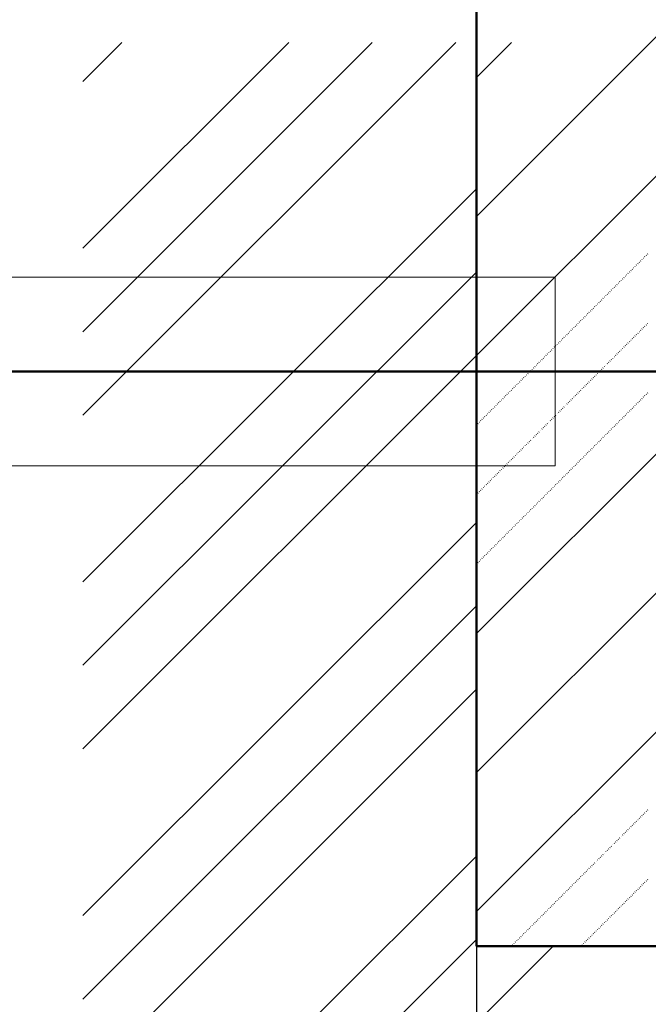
# Model space of a CAD drawing. Header units: millimetres. Extents: x 0 to 1260, y 0 to 297.
# Tile 51 of 104: x 248 to 256, y 111 to 124. Entities that reach past the tile are written whole.
import ezdxf

# ---------------------------------------------------------------- set-up
doc = ezdxf.new("R2010")
doc.units = ezdxf.units.MM
for name, pattern in [('K5LT32802', [0]), ('K5LT32806', [0]), ('K5LT_BASIC', [0]), ('K5LT_THIN', [0]), ('K5LT_THIN_INCLUDED_TO_HATCHING', [0])]:
    doc.linetypes.add(name, pattern=pattern)
doc.layers.add('Системный слой', color=7, linetype='Continuous')
doc.styles.add('KDIMTEXTSTYLE', font='GOST_AU.SHX', dxfattribs={"width": 0.96, "oblique": 15, "height": 5})
doc.dimstyles.new('KDIMSTYLE (0.01)', dxfattribs={"dimtxt": 5, "dimasz": 1, "dimexe": 2, "dimexo": 0, "dimgap": 1, "dimtad": 1, "dimlfac": 100, "dimtxsty": 'KDIMTEXTSTYLE', "dimsah": 1, "dimcen": 0, "dimdle": 1, "dimadec": 0, "dimazin": 0, "dimtfac": 0.667, "dimtmove": 0, "dimatfit": 3, "dimfxl": 1, "dimtvp": 1, "dimtolj": 1, "dimtzin": 0, "dimarcsym": 0})

# ---------------------------------------------------------------- blocks, each defined once
blk = doc.blocks.new('KDIMARROW_03')
at = {"layer": 'Системный слой', "color": 0, "linetype": 'K5LT_THIN', "lineweight": 18}
for p, q in [((-1.061, -1.061), (1.061, 1.061)), ((0, 0), (-1, 0)), ((0, 0), (2, 0))]:
    blk.add_line(p, q, dxfattribs=at)
blk = doc.blocks.new('U90')
at = {"layer": 'Системный слой', "color": 7, "linetype": 'K5LT32802', "lineweight": 9}
for p, q in [((253.886, 119.375), (270.267, 135.756)), ((253.886, 121.143), (268.499, 135.756)), ((253.886, 115.84), (273.802, 135.756)), ((253.886, 114.072), (273.886, 134.072)), ((253.886, 112.304), (273.886, 132.304)), ((253.886, 122.911), (254.331, 123.356))]:
    blk.add_line(p, q, dxfattribs=at)
at = {"layer": 'Системный слой', "color": 7, "linetype": 'K5LT32806', "lineweight": 18}
for p, q in [((255.971, 120.576), (255.975, 120.58)), ((255.989, 120.594), (255.993, 120.598)), ((256.007, 120.612), (256.01, 120.615)), ((256.024, 120.629), (256.028, 120.633)), ((256.042, 120.647), (256.046, 120.651)), ((256.06, 120.665), (256.063, 120.668)), ((255.83, 120.435), (255.834, 120.438)), ((255.848, 120.453), (255.851, 120.456)), ((255.865, 120.47), (255.869, 120.474)), ((255.883, 120.488), (255.887, 120.492)), ((255.901, 120.506), (255.904, 120.509)), ((255.918, 120.523), (255.922, 120.527)), ((255.936, 120.541), (255.94, 120.545)), ((255.954, 120.559), (255.957, 120.562)), ((255.706, 120.311), (255.71, 120.315)), ((255.724, 120.329), (255.727, 120.332)), ((255.742, 120.347), (255.745, 120.35)), ((255.759, 120.364), (255.763, 120.368)), ((255.777, 120.382), (255.78, 120.385)), ((255.795, 120.4), (255.798, 120.403)), ((255.812, 120.417), (255.816, 120.421)), ((255.582, 120.187), (255.586, 120.191)), ((255.6, 120.205), (255.604, 120.209)), ((255.618, 120.223), (255.621, 120.226)), ((255.636, 120.241), (255.639, 120.244)), ((255.653, 120.258), (255.657, 120.262)), ((255.671, 120.276), (255.674, 120.279)), ((255.689, 120.294), (255.692, 120.297)), ((255.459, 120.064), (255.462, 120.067)), ((255.476, 120.081), (255.48, 120.085)), ((255.494, 120.099), (255.498, 120.103)), ((255.512, 120.117), (255.515, 120.12)), ((255.529, 120.134), (255.533, 120.138)), ((255.547, 120.152), (255.551, 120.156)), ((255.565, 120.17), (255.568, 120.173)), ((255.335, 119.94), (255.339, 119.944)), ((255.353, 119.958), (255.356, 119.961)), ((255.37, 119.975), (255.374, 119.979)), ((255.388, 119.993), (255.392, 119.997)), ((255.406, 120.011), (255.409, 120.014)), ((255.423, 120.028), (255.427, 120.032)), ((255.441, 120.046), (255.445, 120.05)), ((255.211, 119.816), (255.215, 119.82)), ((255.229, 119.834), (255.232, 119.837)), ((255.247, 119.852), (255.25, 119.855)), ((255.264, 119.869), (255.268, 119.873)), ((255.282, 119.887), (255.286, 119.89)), ((255.3, 119.905), (255.303, 119.908)), ((255.317, 119.922), (255.321, 119.926)), ((255.088, 119.692), (255.091, 119.696)), ((255.105, 119.71), (255.109, 119.714)), ((255.123, 119.728), (255.126, 119.731)), ((255.141, 119.746), (255.144, 119.749)), ((255.158, 119.763), (255.162, 119.767)), ((255.176, 119.781), (255.179, 119.784)), ((255.194, 119.799), (255.197, 119.802)), ((255.971, 119.692), (255.975, 119.696)), ((255.989, 119.71), (255.993, 119.714)), ((256.007, 119.728), (256.01, 119.731)), ((256.024, 119.746), (256.028, 119.749)), ((256.042, 119.763), (256.046, 119.767)), ((256.06, 119.781), (256.063, 119.784)), ((254.964, 119.569), (254.967, 119.572)), ((254.981, 119.586), (254.985, 119.59)), ((254.999, 119.604), (255.003, 119.608)), ((255.017, 119.622), (255.02, 119.625)), ((255.034, 119.639), (255.038, 119.643)), ((255.052, 119.657), (255.056, 119.661)), ((255.07, 119.675), (255.073, 119.678)), ((255.848, 119.569), (255.851, 119.572)), ((255.865, 119.586), (255.869, 119.59)), ((255.883, 119.604), (255.887, 119.608)), ((255.901, 119.622), (255.904, 119.625)), ((255.918, 119.639), (255.922, 119.643)), ((255.936, 119.657), (255.94, 119.661)), ((255.954, 119.675), (255.957, 119.678)), ((254.84, 119.445), (254.844, 119.449)), ((254.858, 119.463), (254.861, 119.466)), ((254.875, 119.48), (254.879, 119.484)), ((254.893, 119.498), (254.897, 119.502)), ((254.911, 119.516), (254.914, 119.519)), ((254.928, 119.533), (254.932, 119.537)), ((254.946, 119.551), (254.95, 119.555)), ((255.724, 119.445), (255.727, 119.449)), ((255.742, 119.463), (255.745, 119.466)), ((255.759, 119.48), (255.763, 119.484)), ((255.777, 119.498), (255.78, 119.502)), ((255.795, 119.516), (255.798, 119.519)), ((255.812, 119.533), (255.816, 119.537)), ((255.83, 119.551), (255.834, 119.555)), ((254.716, 119.321), (254.72, 119.325)), ((254.734, 119.339), (254.737, 119.342)), ((254.752, 119.357), (254.755, 119.36)), ((254.769, 119.374), (254.773, 119.378)), ((254.787, 119.392), (254.791, 119.396)), ((254.805, 119.41), (254.808, 119.413)), ((254.822, 119.427), (254.826, 119.431)), ((255.6, 119.321), (255.604, 119.325)), ((255.618, 119.339), (255.621, 119.342)), ((255.636, 119.357), (255.639, 119.36)), ((255.653, 119.374), (255.657, 119.378)), ((255.671, 119.392), (255.674, 119.396)), ((255.689, 119.41), (255.692, 119.413)), ((255.706, 119.427), (255.71, 119.431)), ((254.593, 119.198), (254.596, 119.201)), ((254.61, 119.215), (254.614, 119.219)), ((254.628, 119.233), (254.631, 119.236)), ((254.646, 119.251), (254.649, 119.254)), ((254.663, 119.268), (254.667, 119.272)), ((254.681, 119.286), (254.684, 119.289)), ((254.699, 119.304), (254.702, 119.307)), ((255.476, 119.198), (255.48, 119.201)), ((255.494, 119.215), (255.498, 119.219)), ((255.512, 119.233), (255.515, 119.236)), ((255.529, 119.251), (255.533, 119.254)), ((255.547, 119.268), (255.551, 119.272)), ((255.565, 119.286), (255.568, 119.289)), ((255.582, 119.304), (255.586, 119.307)), ((254.469, 119.074), (254.472, 119.077)), ((254.486, 119.091), (254.49, 119.095)), ((254.504, 119.109), (254.508, 119.113)), ((254.522, 119.127), (254.525, 119.13)), ((254.54, 119.144), (254.543, 119.148)), ((254.557, 119.162), (254.561, 119.166)), ((254.575, 119.18), (254.578, 119.183)), ((255.353, 119.074), (255.356, 119.077)), ((255.37, 119.091), (255.374, 119.095)), ((255.388, 119.109), (255.392, 119.113)), ((255.406, 119.127), (255.409, 119.13)), ((255.423, 119.144), (255.427, 119.148)), ((255.441, 119.162), (255.445, 119.166)), ((255.459, 119.18), (255.462, 119.183)), ((254.345, 118.95), (254.349, 118.954)), ((254.363, 118.968), (254.366, 118.971)), ((254.38, 118.985), (254.384, 118.989)), ((254.398, 119.003), (254.402, 119.007)), ((254.416, 119.021), (254.419, 119.024)), ((254.433, 119.038), (254.437, 119.042)), ((254.451, 119.056), (254.455, 119.06)), ((255.229, 118.95), (255.232, 118.954)), ((255.247, 118.968), (255.25, 118.971)), ((255.264, 118.985), (255.268, 118.989)), ((255.282, 119.003), (255.286, 119.007)), ((255.3, 119.021), (255.303, 119.024)), ((255.317, 119.038), (255.321, 119.042)), ((255.335, 119.056), (255.339, 119.06)), ((254.204, 118.809), (254.207, 118.812)), ((254.221, 118.826), (254.225, 118.83)), ((254.239, 118.844), (254.243, 118.848)), ((254.257, 118.862), (254.26, 118.865)), ((254.274, 118.879), (254.278, 118.883)), ((254.292, 118.897), (254.296, 118.901)), ((254.31, 118.915), (254.313, 118.918)), ((254.327, 118.932), (254.331, 118.936)), ((255.088, 118.809), (255.091, 118.812)), ((255.105, 118.826), (255.109, 118.83)), ((255.123, 118.844), (255.126, 118.848)), ((255.141, 118.862), (255.144, 118.865)), ((255.158, 118.879), (255.162, 118.883)), ((255.176, 118.897), (255.179, 118.901)), ((255.194, 118.915), (255.197, 118.918)), ((255.211, 118.932), (255.215, 118.936)), ((255.971, 118.809), (255.975, 118.812)), ((255.989, 118.826), (255.993, 118.83)), ((256.007, 118.844), (256.01, 118.848)), ((256.024, 118.862), (256.028, 118.865)), ((256.042, 118.879), (256.046, 118.883)), ((256.06, 118.897), (256.063, 118.901)), ((254.08, 118.685), (254.083, 118.688)), ((254.098, 118.703), (254.101, 118.706)), ((254.115, 118.72), (254.119, 118.724)), ((254.133, 118.738), (254.136, 118.741)), ((254.151, 118.756), (254.154, 118.759)), ((254.168, 118.773), (254.172, 118.777)), ((254.186, 118.791), (254.189, 118.794)), ((254.964, 118.685), (254.967, 118.688)), ((254.981, 118.703), (254.985, 118.706)), ((254.999, 118.72), (255.003, 118.724)), ((255.017, 118.738), (255.02, 118.741)), ((255.034, 118.756), (255.038, 118.759)), ((255.052, 118.773), (255.056, 118.777)), ((255.07, 118.791), (255.073, 118.794)), ((255.848, 118.685), (255.851, 118.688)), ((255.865, 118.703), (255.869, 118.706)), ((255.883, 118.72), (255.887, 118.724)), ((255.901, 118.738), (255.904, 118.741)), ((255.918, 118.756), (255.922, 118.759)), ((255.936, 118.773), (255.94, 118.777)), ((255.954, 118.791), (255.957, 118.794)), ((253.956, 118.561), (253.96, 118.565)), ((253.974, 118.579), (253.977, 118.582)), ((253.991, 118.596), (253.995, 118.6)), ((254.009, 118.614), (254.013, 118.618)), ((254.027, 118.632), (254.03, 118.635)), ((254.045, 118.65), (254.048, 118.653)), ((254.062, 118.667), (254.066, 118.671)), ((254.84, 118.561), (254.844, 118.565)), ((254.858, 118.579), (254.861, 118.582)), ((254.875, 118.596), (254.879, 118.6)), ((254.893, 118.614), (254.897, 118.618)), ((254.911, 118.632), (254.914, 118.635)), ((254.928, 118.65), (254.932, 118.653)), ((254.946, 118.667), (254.95, 118.671)), ((255.724, 118.561), (255.727, 118.565)), ((255.742, 118.579), (255.745, 118.582)), ((255.759, 118.596), (255.763, 118.6)), ((255.777, 118.614), (255.78, 118.618)), ((255.795, 118.632), (255.798, 118.635)), ((255.812, 118.65), (255.816, 118.653)), ((255.83, 118.667), (255.834, 118.671)), ((253.886, 118.491), (253.889, 118.494)), ((253.903, 118.508), (253.907, 118.512)), ((253.921, 118.526), (253.924, 118.529)), ((253.938, 118.543), (253.942, 118.547)), ((254.716, 118.437), (254.72, 118.441)), ((254.734, 118.455), (254.737, 118.459)), ((254.752, 118.473), (254.755, 118.476)), ((254.769, 118.49), (254.773, 118.494)), ((254.787, 118.508), (254.791, 118.512)), ((254.805, 118.526), (254.808, 118.529)), ((254.822, 118.543), (254.826, 118.547)), ((255.6, 118.437), (255.604, 118.441)), ((255.618, 118.455), (255.621, 118.459)), ((255.636, 118.473), (255.639, 118.476)), ((255.653, 118.49), (255.657, 118.494)), ((255.671, 118.508), (255.674, 118.512)), ((255.689, 118.526), (255.692, 118.529)), ((255.706, 118.543), (255.71, 118.547)), ((254.593, 118.314), (254.596, 118.317)), ((254.61, 118.331), (254.614, 118.335)), ((254.628, 118.349), (254.631, 118.353)), ((254.646, 118.367), (254.649, 118.37)), ((254.663, 118.384), (254.667, 118.388)), ((254.681, 118.402), (254.684, 118.406)), ((254.699, 118.42), (254.702, 118.423)), ((255.476, 118.314), (255.48, 118.317)), ((255.494, 118.331), (255.498, 118.335)), ((255.512, 118.349), (255.515, 118.353)), ((255.529, 118.367), (255.533, 118.37)), ((255.547, 118.384), (255.551, 118.388)), ((255.565, 118.402), (255.568, 118.406)), ((255.582, 118.42), (255.586, 118.423)), ((254.469, 118.19), (254.472, 118.193)), ((254.486, 118.208), (254.49, 118.211)), ((254.504, 118.225), (254.508, 118.229)), ((254.522, 118.243), (254.525, 118.246)), ((254.54, 118.261), (254.543, 118.264)), ((254.557, 118.278), (254.561, 118.282)), ((254.575, 118.296), (254.578, 118.299)), ((255.353, 118.19), (255.356, 118.193)), ((255.37, 118.208), (255.374, 118.211)), ((255.388, 118.225), (255.392, 118.229)), ((255.406, 118.243), (255.409, 118.246)), ((255.423, 118.261), (255.427, 118.264)), ((255.441, 118.278), (255.445, 118.282)), ((255.459, 118.296), (255.462, 118.299)), ((254.345, 118.066), (254.349, 118.07)), ((254.363, 118.084), (254.366, 118.087)), ((254.38, 118.102), (254.384, 118.105)), ((254.398, 118.119), (254.402, 118.123)), ((254.416, 118.137), (254.419, 118.14)), ((254.433, 118.155), (254.437, 118.158)), ((254.451, 118.172), (254.455, 118.176)), ((255.229, 118.066), (255.232, 118.07)), ((255.247, 118.084), (255.25, 118.087)), ((255.264, 118.102), (255.268, 118.105)), ((255.282, 118.119), (255.286, 118.123)), ((255.3, 118.137), (255.303, 118.14)), ((255.317, 118.155), (255.321, 118.158)), ((255.335, 118.172), (255.339, 118.176)), ((254.221, 117.942), (254.225, 117.946)), ((254.239, 117.96), (254.243, 117.964)), ((254.257, 117.978), (254.26, 117.981)), ((254.274, 117.995), (254.278, 117.999)), ((254.292, 118.013), (254.296, 118.017)), ((254.31, 118.031), (254.313, 118.034)), ((254.327, 118.048), (254.331, 118.052)), ((255.105, 117.942), (255.109, 117.946)), ((255.123, 117.96), (255.126, 117.964)), ((255.141, 117.978), (255.144, 117.981)), ((255.158, 117.995), (255.162, 117.999)), ((255.176, 118.013), (255.179, 118.017)), ((255.194, 118.031), (255.197, 118.034)), ((255.211, 118.048), (255.215, 118.052)), ((254.098, 117.819), (254.101, 117.822)), ((254.115, 117.836), (254.119, 117.84)), ((254.133, 117.854), (254.136, 117.858)), ((254.151, 117.872), (254.154, 117.875)), ((254.168, 117.889), (254.172, 117.893)), ((254.186, 117.907), (254.189, 117.911)), ((254.204, 117.925), (254.207, 117.928)), ((254.981, 117.819), (254.985, 117.822)), ((254.999, 117.836), (255.003, 117.84)), ((255.017, 117.854), (255.02, 117.858)), ((255.034, 117.872), (255.038, 117.875)), ((255.052, 117.889), (255.056, 117.893)), ((255.07, 117.907), (255.073, 117.911)), ((255.088, 117.925), (255.091, 117.928)), ((253.974, 117.695), (253.977, 117.698)), ((253.991, 117.713), (253.995, 117.716)), ((254.009, 117.73), (254.013, 117.734)), ((254.027, 117.748), (254.03, 117.751)), ((254.045, 117.766), (254.048, 117.769)), ((254.062, 117.783), (254.066, 117.787)), ((254.08, 117.801), (254.083, 117.805)), ((254.858, 117.695), (254.861, 117.698)), ((254.875, 117.713), (254.879, 117.716)), ((254.893, 117.73), (254.897, 117.734)), ((254.911, 117.748), (254.914, 117.751)), ((254.928, 117.766), (254.932, 117.769)), ((254.946, 117.783), (254.95, 117.787)), ((254.964, 117.801), (254.967, 117.805)), ((253.886, 117.607), (253.889, 117.61)), ((253.903, 117.624), (253.907, 117.628)), ((253.921, 117.642), (253.924, 117.645)), ((253.938, 117.66), (253.942, 117.663)), ((253.956, 117.677), (253.96, 117.681)), ((254.734, 117.571), (254.737, 117.575)), ((254.752, 117.589), (254.755, 117.592)), ((254.769, 117.607), (254.773, 117.61)), ((254.787, 117.624), (254.791, 117.628)), ((254.805, 117.642), (254.808, 117.645)), ((254.822, 117.66), (254.826, 117.663)), ((254.84, 117.677), (254.844, 117.681)), ((254.61, 117.447), (254.614, 117.451)), ((254.628, 117.465), (254.631, 117.469)), ((254.646, 117.483), (254.649, 117.486)), ((254.663, 117.5), (254.667, 117.504)), ((254.681, 117.518), (254.684, 117.522)), ((254.699, 117.536), (254.702, 117.539)), ((254.716, 117.553), (254.72, 117.557)), ((254.469, 117.306), (254.472, 117.31)), ((254.486, 117.324), (254.49, 117.327)), ((254.504, 117.341), (254.508, 117.345)), ((254.522, 117.359), (254.525, 117.363)), ((254.54, 117.377), (254.543, 117.38)), ((254.557, 117.394), (254.561, 117.398)), ((254.575, 117.412), (254.578, 117.416)), ((254.593, 117.43), (254.596, 117.433)), ((254.345, 117.182), (254.349, 117.186)), ((254.363, 117.2), (254.366, 117.203)), ((254.38, 117.218), (254.384, 117.221)), ((254.398, 117.235), (254.402, 117.239)), ((254.416, 117.253), (254.419, 117.257)), ((254.433, 117.271), (254.437, 117.274)), ((254.451, 117.288), (254.455, 117.292)), ((254.221, 117.059), (254.225, 117.062)), ((254.239, 117.076), (254.243, 117.08)), ((254.257, 117.094), (254.26, 117.097)), ((254.274, 117.112), (254.278, 117.115)), ((254.292, 117.129), (254.296, 117.133)), ((254.31, 117.147), (254.313, 117.15)), ((254.327, 117.165), (254.331, 117.168)), ((254.098, 116.935), (254.101, 116.938)), ((254.115, 116.952), (254.119, 116.956)), ((254.133, 116.97), (254.136, 116.974)), ((254.151, 116.988), (254.154, 116.991)), ((254.168, 117.005), (254.172, 117.009)), ((254.186, 117.023), (254.189, 117.027)), ((254.204, 117.041), (254.207, 117.044)), ((253.974, 116.811), (253.977, 116.815)), ((253.991, 116.829), (253.995, 116.832)), ((254.009, 116.846), (254.013, 116.85)), ((254.027, 116.864), (254.03, 116.868)), ((254.045, 116.882), (254.048, 116.885)), ((254.062, 116.899), (254.066, 116.903)), ((254.08, 116.917), (254.083, 116.921)), ((253.886, 116.723), (253.889, 116.726)), ((253.903, 116.74), (253.907, 116.744)), ((253.921, 116.758), (253.924, 116.762)), ((253.938, 116.776), (253.942, 116.779)), ((253.956, 116.793), (253.96, 116.797)), ((256.024, 113.558), (256.028, 113.562)), ((256.042, 113.576), (256.046, 113.58)), ((256.06, 113.594), (256.063, 113.597)), ((255.901, 113.435), (255.904, 113.438)), ((255.918, 113.452), (255.922, 113.456)), ((255.936, 113.47), (255.94, 113.473)), ((255.954, 113.488), (255.957, 113.491)), ((255.971, 113.505), (255.975, 113.509)), ((255.989, 113.523), (255.993, 113.527)), ((256.007, 113.541), (256.01, 113.544)), ((255.777, 113.311), (255.78, 113.314)), ((255.795, 113.329), (255.798, 113.332)), ((255.812, 113.346), (255.816, 113.35)), ((255.83, 113.364), (255.834, 113.367)), ((255.848, 113.382), (255.851, 113.385)), ((255.865, 113.399), (255.869, 113.403)), ((255.883, 113.417), (255.887, 113.42)), ((255.653, 113.187), (255.657, 113.191)), ((255.671, 113.205), (255.674, 113.208)), ((255.689, 113.222), (255.692, 113.226)), ((255.706, 113.24), (255.71, 113.244)), ((255.724, 113.258), (255.727, 113.261)), ((255.742, 113.276), (255.745, 113.279)), ((255.759, 113.293), (255.763, 113.297)), ((255.529, 113.063), (255.533, 113.067)), ((255.547, 113.081), (255.551, 113.085)), ((255.565, 113.099), (255.568, 113.102)), ((255.582, 113.116), (255.586, 113.12)), ((255.6, 113.134), (255.604, 113.138)), ((255.618, 113.152), (255.621, 113.155)), ((255.636, 113.169), (255.639, 113.173)), ((255.406, 112.94), (255.409, 112.943)), ((255.423, 112.957), (255.427, 112.961)), ((255.441, 112.975), (255.445, 112.979)), ((255.459, 112.993), (255.462, 112.996)), ((255.476, 113.01), (255.48, 113.014)), ((255.494, 113.028), (255.498, 113.032)), ((255.512, 113.046), (255.515, 113.049)), ((255.264, 112.798), (255.268, 112.802)), ((255.282, 112.816), (255.286, 112.819)), ((255.3, 112.834), (255.303, 112.837)), ((255.317, 112.851), (255.321, 112.855)), ((255.335, 112.869), (255.339, 112.872)), ((255.353, 112.887), (255.356, 112.89)), ((255.37, 112.904), (255.374, 112.908)), ((255.388, 112.922), (255.392, 112.925)), ((255.141, 112.674), (255.144, 112.678)), ((255.158, 112.692), (255.162, 112.696)), ((255.176, 112.71), (255.179, 112.713)), ((255.194, 112.727), (255.197, 112.731)), ((255.211, 112.745), (255.215, 112.749)), ((255.229, 112.763), (255.232, 112.766)), ((255.247, 112.781), (255.25, 112.784)), ((256.024, 112.674), (256.028, 112.678)), ((256.042, 112.692), (256.046, 112.696)), ((256.06, 112.71), (256.063, 112.713)), ((255.017, 112.551), (255.02, 112.554)), ((255.034, 112.568), (255.038, 112.572)), ((255.052, 112.586), (255.056, 112.59)), ((255.07, 112.604), (255.073, 112.607)), ((255.088, 112.621), (255.091, 112.625)), ((255.105, 112.639), (255.109, 112.643)), ((255.123, 112.657), (255.126, 112.66)), ((255.901, 112.551), (255.904, 112.554)), ((255.918, 112.568), (255.922, 112.572)), ((255.936, 112.586), (255.94, 112.59)), ((255.954, 112.604), (255.957, 112.607)), ((255.971, 112.621), (255.975, 112.625)), ((255.989, 112.639), (255.993, 112.643)), ((256.007, 112.657), (256.01, 112.66)), ((254.893, 112.427), (254.897, 112.431)), ((254.911, 112.445), (254.914, 112.448)), ((254.928, 112.462), (254.932, 112.466)), ((254.946, 112.48), (254.95, 112.484)), ((254.964, 112.498), (254.967, 112.501)), ((254.981, 112.515), (254.985, 112.519)), ((254.999, 112.533), (255.003, 112.537)), ((255.777, 112.427), (255.78, 112.431)), ((255.795, 112.445), (255.798, 112.448)), ((255.812, 112.462), (255.816, 112.466)), ((255.83, 112.48), (255.834, 112.484)), ((255.848, 112.498), (255.851, 112.501)), ((255.865, 112.515), (255.869, 112.519)), ((255.883, 112.533), (255.887, 112.537)), ((254.769, 112.303), (254.773, 112.307)), ((254.787, 112.321), (254.791, 112.324)), ((254.805, 112.339), (254.808, 112.342)), ((254.822, 112.356), (254.826, 112.36)), ((254.84, 112.374), (254.844, 112.377)), ((254.858, 112.392), (254.861, 112.395)), ((254.875, 112.409), (254.879, 112.413)), ((255.653, 112.303), (255.657, 112.307)), ((255.671, 112.321), (255.674, 112.324)), ((255.689, 112.339), (255.692, 112.342)), ((255.706, 112.356), (255.71, 112.36)), ((255.724, 112.374), (255.727, 112.377)), ((255.742, 112.392), (255.745, 112.395)), ((255.759, 112.409), (255.763, 112.413)), ((254.646, 112.179), (254.649, 112.183)), ((254.663, 112.197), (254.667, 112.201)), ((254.681, 112.215), (254.684, 112.218)), ((254.699, 112.233), (254.702, 112.236)), ((254.716, 112.25), (254.72, 112.254)), ((254.734, 112.268), (254.737, 112.271)), ((254.752, 112.286), (254.755, 112.289)), ((255.529, 112.179), (255.533, 112.183)), ((255.547, 112.197), (255.551, 112.201)), ((255.565, 112.215), (255.568, 112.218)), ((255.582, 112.233), (255.586, 112.236)), ((255.6, 112.25), (255.604, 112.254)), ((255.618, 112.268), (255.621, 112.271)), ((255.636, 112.286), (255.639, 112.289)), ((254.522, 112.056), (254.525, 112.059)), ((254.54, 112.073), (254.543, 112.077)), ((254.557, 112.091), (254.561, 112.095)), ((254.575, 112.109), (254.578, 112.112)), ((254.593, 112.126), (254.596, 112.13)), ((254.61, 112.144), (254.614, 112.148)), ((254.628, 112.162), (254.631, 112.165)), ((255.406, 112.056), (255.409, 112.059)), ((255.423, 112.073), (255.427, 112.077)), ((255.441, 112.091), (255.445, 112.095)), ((255.459, 112.109), (255.462, 112.112)), ((255.476, 112.126), (255.48, 112.13)), ((255.494, 112.144), (255.498, 112.148)), ((255.512, 112.162), (255.515, 112.165)), ((254.398, 111.932), (254.402, 111.936)), ((254.416, 111.95), (254.419, 111.953)), ((254.433, 111.967), (254.437, 111.971)), ((254.451, 111.985), (254.455, 111.989)), ((254.469, 112.003), (254.472, 112.006)), ((254.486, 112.02), (254.49, 112.024)), ((254.504, 112.038), (254.508, 112.042)), ((255.282, 111.932), (255.286, 111.936)), ((255.3, 111.95), (255.303, 111.953)), ((255.317, 111.967), (255.321, 111.971)), ((255.335, 111.985), (255.339, 111.989)), ((255.353, 112.003), (255.356, 112.006)), ((255.37, 112.02), (255.374, 112.024)), ((255.388, 112.038), (255.392, 112.042)), ((254.345, 111.879), (254.349, 111.883)), ((254.363, 111.897), (254.366, 111.9)), ((254.38, 111.914), (254.384, 111.918)), ((255.229, 111.879), (255.232, 111.883)), ((255.247, 111.897), (255.25, 111.9)), ((255.264, 111.914), (255.268, 111.918))]:
    blk.add_line(p, q, dxfattribs=at)
blk = doc.blocks.new('U92')
at = {"layer": 'Системный слой', "color": 7, "linetype": 'K5LT32802', "lineweight": 9}
for p, q in [((248.886, 118.618), (253.624, 123.356)), ((248.886, 122.86), (249.381, 123.356)), ((248.886, 119.678), (252.563, 123.356)), ((248.886, 120.739), (251.503, 123.356)), ((248.886, 116.496), (253.886, 121.496)), ((248.886, 115.436), (253.886, 120.436)), ((248.886, 114.375), (253.886, 119.375)), ((248.886, 112.254), (253.886, 117.254)), ((248.886, 111.193), (253.886, 116.193)), ((248.886, 110.132), (253.886, 115.132)), ((248.886, 108.011), (253.886, 113.011)), ((248.886, 106.95), (253.886, 111.95)), ((249.862, 106.865), (254.862, 111.865))]:
    blk.add_line(p, q, dxfattribs=at)

msp = doc.modelspace()

# ---------------------------------------------------------------- linework, layer by layer
at = {"layer": 'Системный слой', "color": 7, "linetype": 'K5LT_BASIC', "lineweight": 50}
for p, q in [((253.88623, 135.7555), (253.88623, 111.86544)), ((253.88623, 123.3555), (253.88623, 120.73058)), ((56.67979, 119.17339), (254.88623, 119.17339)), ((102.47901, 119.17305), (259.57882, 119.17305)), ((253.88623, 111.86544), (273.88623, 111.86544))]:
    msp.add_line(p, q, dxfattribs=at)
at = {"layer": 'Системный слой', "color": 7, "linetype": 'K5LT_THIN_INCLUDED_TO_HATCHING', "lineweight": 18}
for p, q in [((62.88519, 120.37339), (254.88623, 120.37305)), ((62.88519, 117.97339), (254.88623, 117.97339))]:
    msp.add_line(p, q, dxfattribs=at)
at = {"layer": 'Системный слой', "color": 7, "linetype": 'K5LT_THIN', "lineweight": 18}
msp.add_line((254.88623, 120.37305), (254.88623, 117.97305), dxfattribs=at)

# ---------------------------------------------------------------- block references
at = {"layer": 'Системный слой'}
for name in ['U92', 'U90']:
    msp.add_blockref(name, (0, 0), dxfattribs=at)

# ---------------------------------------------------------------- dimensions: what is measured, and where the dimension line sits
at = {"layer": 'Системный слой', "color": 7}
msp.add_linear_dim(base=(63.88519, 99.54863), p1=(253.88623, 123.3555), p2=(63.88519, 123.35584), location=(158.88571, 99.54863), text='\\H3.5;\\W0.965;\\Q0;\\H3.5;\\W0.965;\\Q0;\\Q0;19000', dimstyle='KDIMSTYLE (0.01)', override={"dimexo": 0, "dimblk1": 'KDIMARROW_03', "dimblk2": 'KDIMARROW_03', "dimse1": 0, "dimse2": 0, "dimclrt": 7, "dimtolj": 1}, dxfattribs=at).render()

doc.saveas('drawing.dxf')
